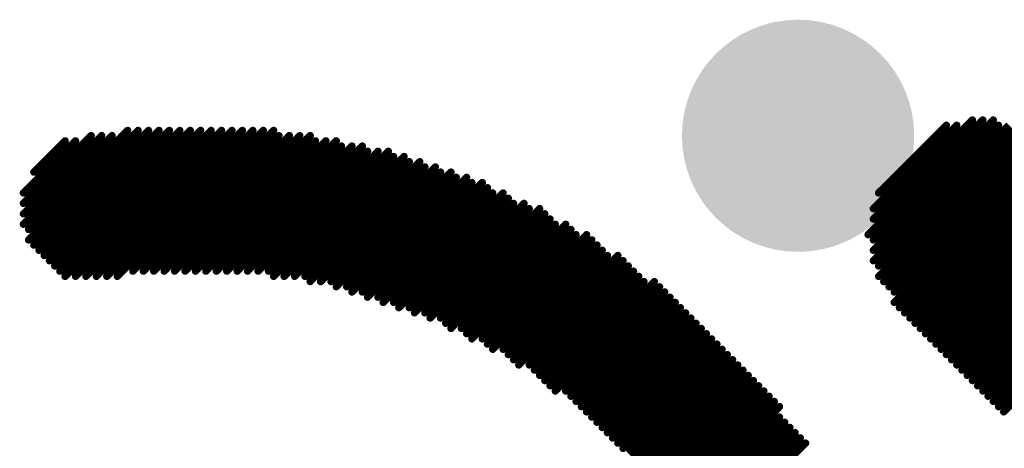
# Model space of a CAD drawing. Header units: inches. Extents: x -60 to 68, y -60 to 60.
# Tile 28 of 78: x -42.08 to -38.69, y 32.49 to 33.96. Entities that reach past the tile are written whole.
import ezdxf

# ---------------------------------------------------------------- set-up
doc = ezdxf.new("R2010")
doc.units = ezdxf.units.IN
for name, color, linetype in [('Bottom Copper', 5, 'Continuous'), ('Bottom Overlay', 54, 'Continuous'), ('Top Copper', 1, 'Continuous'), ('Via Holes', 16, 'Continuous')]:
    doc.layers.add(name, color=color, linetype=linetype)

# ---------------------------------------------------------------- blocks, each defined once
blk = doc.blocks.new('LOGO_MSM_B_74')
at = {"layer": 'Bottom Overlay'}
for points in [[(-5.4483, 3.8354, 0.0254, 0.0254, 0), (-5.2959, 3.8354, 0.0254, 0.0254, 0)], [(-5.5245, 3.81, 0.0254, 0.0254, 0), (-5.2705, 3.81, 0.0254, 0.0254, 0)], [(-5.5753, 3.7592, 0.0254, 0.0254, 0), (-5.1943, 3.7592, 0.0254, 0.0254, 0)], [(-5.5499, 3.7846, 0.0254, 0.0254, 0), (-5.2197, 3.7846, 0.0254, 0.0254, 0)], [(-5.6007, 3.7338, 0.0254, 0.0254, 0), (-5.1689, 3.7338, 0.0254, 0.0254, 0)], [(-5.6007, 3.7084, 0.0254, 0.0254, 0), (-5.1181, 3.7084, 0.0254, 0.0254, 0)], [(-5.6261, 3.683, 0.0254, 0.0254, 0), (-5.0927, 3.683, 0.0254, 0.0254, 0)], [(-5.6261, 3.6576, 0.0254, 0.0254, 0), (-5.0673, 3.6576, 0.0254, 0.0254, 0)], [(-5.6261, 3.6322, 0.0254, 0.0254, 0), (-5.0419, 3.6322, 0.0254, 0.0254, 0)], [(-5.6261, 3.6068, 0.0254, 0.0254, 0), (-5.0165, 3.6068, 0.0254, 0.0254, 0)], [(-5.6261, 3.5814, 0.0254, 0.0254, 0), (-4.9911, 3.5814, 0.0254, 0.0254, 0)], [(-5.6261, 3.556, 0.0254, 0.0254, 0), (-4.9657, 3.556, 0.0254, 0.0254, 0)], [(-5.6261, 3.5306, 0.0254, 0.0254, 0), (-4.9403, 3.5306, 0.0254, 0.0254, 0)], [(-5.6261, 3.5052, 0.0254, 0.0254, 0), (-4.9149, 3.5052, 0.0254, 0.0254, 0)], [(-5.6007, 3.4798, 0.0254, 0.0254, 0), (-4.8895, 3.4798, 0.0254, 0.0254, 0)], [(-5.5753, 3.4544, 0.0254, 0.0254, 0), (-4.8641, 3.4544, 0.0254, 0.0254, 0)], [(-5.5499, 3.429, 0.0254, 0.0254, 0), (-4.8387, 3.429, 0.0254, 0.0254, 0)], [(-5.5245, 3.4036, 0.0254, 0.0254, 0), (-4.8133, 3.4036, 0.0254, 0.0254, 0)], [(-5.4991, 3.3782, 0.0254, 0.0254, 0), (-4.7879, 3.3782, 0.0254, 0.0254, 0)], [(-5.4483, 3.3528, 0.0254, 0.0254, 0), (-4.7625, 3.3528, 0.0254, 0.0254, 0)], [(-5.4229, 3.3274, 0.0254, 0.0254, 0), (-4.7625, 3.3274, 0.0254, 0.0254, 0)], [(-5.3975, 3.302, 0.0254, 0.0254, 0), (-4.7371, 3.302, 0.0254, 0.0254, 0)], [(-5.3721, 3.2766, 0.0254, 0.0254, 0), (-4.7117, 3.2766, 0.0254, 0.0254, 0)], [(-5.3467, 3.2512, 0.0254, 0.0254, 0), (-4.6863, 3.2512, 0.0254, 0.0254, 0)], [(-5.3213, 3.2258, 0.0254, 0.0254, 0), (-4.6863, 3.2258, 0.0254, 0.0254, 0)], [(-5.2959, 3.2004, 0.0254, 0.0254, 0), (-4.6609, 3.2004, 0.0254, 0.0254, 0)], [(-5.2705, 3.175, 0.0254, 0.0254, 0), (-4.6355, 3.175, 0.0254, 0.0254, 0)], [(-5.2451, 3.1496, 0.0254, 0.0254, 0), (-4.6355, 3.1496, 0.0254, 0.0254, 0)], [(-5.2197, 3.1242, 0.0254, 0.0254, 0), (-4.6101, 3.1242, 0.0254, 0.0254, 0)], [(-5.1943, 3.0988, 0.0254, 0.0254, 0), (-4.5847, 3.0988, 0.0254, 0.0254, 0)], [(-5.1689, 3.0734, 0.0254, 0.0254, 0), (-4.5847, 3.0734, 0.0254, 0.0254, 0)], [(-5.1435, 3.048, 0.0254, 0.0254, 0), (-4.5593, 3.048, 0.0254, 0.0254, 0)], [(-5.1181, 3.0226, 0.0254, 0.0254, 0), (-4.5339, 3.0226, 0.0254, 0.0254, 0)], [(-5.1181, 2.9972, 0.0254, 0.0254, 0), (-4.5339, 2.9972, 0.0254, 0.0254, 0)], [(-5.0927, 2.9718, 0.0254, 0.0254, 0), (-4.5085, 2.9718, 0.0254, 0.0254, 0)], [(-5.0673, 2.9464, 0.0254, 0.0254, 0), (-4.5085, 2.9464, 0.0254, 0.0254, 0)], [(-5.0419, 2.921, 0.0254, 0.0254, 0), (-4.4831, 2.921, 0.0254, 0.0254, 0)], [(-5.0419, 2.8956, 0.0254, 0.0254, 0), (-4.4831, 2.8956, 0.0254, 0.0254, 0)], [(-5.0165, 2.8702, 0.0254, 0.0254, 0), (-4.4577, 2.8702, 0.0254, 0.0254, 0)], [(-4.9911, 2.8448, 0.0254, 0.0254, 0), (-4.4577, 2.8448, 0.0254, 0.0254, 0)], [(-4.9911, 2.8194, 0.0254, 0.0254, 0), (-4.4323, 2.8194, 0.0254, 0.0254, 0)], [(-4.9657, 2.794, 0.0254, 0.0254, 0), (-4.4323, 2.794, 0.0254, 0.0254, 0)], [(-4.9657, 2.7686, 0.0254, 0.0254, 0), (-4.4069, 2.7686, 0.0254, 0.0254, 0)], [(-4.9403, 2.7432, 0.0254, 0.0254, 0), (-4.4069, 2.7432, 0.0254, 0.0254, 0)], [(-4.9403, 2.7178, 0.0254, 0.0254, 0), (-4.3815, 2.7178, 0.0254, 0.0254, 0)], [(-4.9149, 2.6924, 0.0254, 0.0254, 0), (-4.3815, 2.6924, 0.0254, 0.0254, 0)], [(-4.9149, 2.667, 0.0254, 0.0254, 0), (-4.3815, 2.667, 0.0254, 0.0254, 0)], [(-4.8895, 2.6416, 0.0254, 0.0254, 0), (-4.3561, 2.6416, 0.0254, 0.0254, 0)], [(-4.8895, 2.6162, 0.0254, 0.0254, 0), (-4.3561, 2.6162, 0.0254, 0.0254, 0)], [(-4.8641, 2.5908, 0.0254, 0.0254, 0), (-4.3561, 2.5908, 0.0254, 0.0254, 0)], [(-4.8641, 2.5654, 0.0254, 0.0254, 0), (-4.3307, 2.5654, 0.0254, 0.0254, 0)], [(-4.8387, 2.54, 0.0254, 0.0254, 0), (-4.3307, 2.54, 0.0254, 0.0254, 0)], [(-4.8387, 2.5146, 0.0254, 0.0254, 0), (-4.3053, 2.5146, 0.0254, 0.0254, 0)], [(-4.8133, 2.4892, 0.0254, 0.0254, 0), (-4.3053, 2.4892, 0.0254, 0.0254, 0)], [(-4.8133, 2.4638, 0.0254, 0.0254, 0), (-4.3053, 2.4638, 0.0254, 0.0254, 0)], [(-4.8133, 2.4384, 0.0254, 0.0254, 0), (-4.3053, 2.4384, 0.0254, 0.0254, 0)], [(-4.7879, 2.413, 0.0254, 0.0254, 0), (-4.2799, 2.413, 0.0254, 0.0254, 0)], [(-4.7879, 2.3876, 0.0254, 0.0254, 0), (-4.2799, 2.3876, 0.0254, 0.0254, 0)], [(-4.7879, 2.3622, 0.0254, 0.0254, 0), (-4.2799, 2.3622, 0.0254, 0.0254, 0)], [(-4.7625, 2.3368, 0.0254, 0.0254, 0), (-4.2545, 2.3368, 0.0254, 0.0254, 0)], [(-4.7625, 2.3114, 0.0254, 0.0254, 0), (-4.2545, 2.3114, 0.0254, 0.0254, 0)], [(-4.7625, 2.286, 0.0254, 0.0254, 0), (-4.2545, 2.286, 0.0254, 0.0254, 0)], [(-4.7371, 2.2606, 0.0254, 0.0254, 0), (-4.2545, 2.2606, 0.0254, 0.0254, 0)], [(-4.7371, 2.2352, 0.0254, 0.0254, 0), (-4.2545, 2.2352, 0.0254, 0.0254, 0)], [(-4.7371, 2.2098, 0.0254, 0.0254, 0), (-4.2291, 2.2098, 0.0254, 0.0254, 0)], [(-4.7371, 2.1844, 0.0254, 0.0254, 0), (-4.2291, 2.1844, 0.0254, 0.0254, 0)], [(-4.7117, 2.159, 0.0254, 0.0254, 0), (-4.2291, 2.159, 0.0254, 0.0254, 0)], [(-4.7117, 2.1336, 0.0254, 0.0254, 0), (-4.2291, 2.1336, 0.0254, 0.0254, 0)], [(-4.7117, 2.1082, 0.0254, 0.0254, 0), (-4.2291, 2.1082, 0.0254, 0.0254, 0)], [(-4.7117, 2.0828, 0.0254, 0.0254, 0), (-4.2291, 2.0828, 0.0254, 0.0254, 0)], [(-4.7117, 2.0574, 0.0254, 0.0254, 0), (-4.2037, 2.0574, 0.0254, 0.0254, 0)], [(-4.7117, 2.032, 0.0254, 0.0254, 0), (-4.2037, 2.032, 0.0254, 0.0254, 0)], [(-4.6863, 2.0066, 0.0254, 0.0254, 0), (-4.2037, 2.0066, 0.0254, 0.0254, 0)], [(-4.6863, 1.9812, 0.0254, 0.0254, 0), (-4.2037, 1.9812, 0.0254, 0.0254, 0)], [(-4.6863, 1.9558, 0.0254, 0.0254, 0), (-4.2037, 1.9558, 0.0254, 0.0254, 0)], [(-4.6863, 1.9304, 0.0254, 0.0254, 0), (-4.2037, 1.9304, 0.0254, 0.0254, 0)], [(-4.6863, 1.905, 0.0254, 0.0254, 0), (-4.2037, 1.905, 0.0254, 0.0254, 0)], [(-4.6863, 1.8796, 0.0254, 0.0254, 0), (-4.2037, 1.8796, 0.0254, 0.0254, 0)], [(-4.6863, 1.8542, 0.0254, 0.0254, 0), (-4.2037, 1.8542, 0.0254, 0.0254, 0)], [(-4.6863, 1.8288, 0.0254, 0.0254, 0), (-4.2037, 1.8288, 0.0254, 0.0254, 0)], [(-4.6863, 1.8034, 0.0254, 0.0254, 0), (-4.2037, 1.8034, 0.0254, 0.0254, 0)], [(-4.6863, 1.778, 0.0254, 0.0254, 0), (-4.2037, 1.778, 0.0254, 0.0254, 0)], [(-4.6863, 1.7526, 0.0254, 0.0254, 0), (-4.2037, 1.7526, 0.0254, 0.0254, 0)], [(-4.6863, 1.7272, 0.0254, 0.0254, 0), (-4.2037, 1.7272, 0.0254, 0.0254, 0)], [(-3.4417, 1.7272, 0.0254, 0.0254, 0), (-3.1115, 1.7272, 0.0254, 0.0254, 0)], [(-4.6863, 1.7018, 0.0254, 0.0254, 0), (-4.2037, 1.7018, 0.0254, 0.0254, 0)], [(-3.4925, 1.7018, 0.0254, 0.0254, 0), (-3.0861, 1.7018, 0.0254, 0.0254, 0)], [(-4.6863, 1.6764, 0.0254, 0.0254, 0), (-4.2037, 1.6764, 0.0254, 0.0254, 0)], [(-4.6863, 1.651, 0.0254, 0.0254, 0), (-4.2037, 1.651, 0.0254, 0.0254, 0)], [(-3.5687, 1.651, 0.0254, 0.0254, 0), (-3.0099, 1.651, 0.0254, 0.0254, 0)], [(-3.5179, 1.6764, 0.0254, 0.0254, 0), (-3.0353, 1.6764, 0.0254, 0.0254, 0)], [(-4.6863, 1.6256, 0.0254, 0.0254, 0), (-4.2037, 1.6256, 0.0254, 0.0254, 0)], [(-3.5687, 1.6256, 0.0254, 0.0254, 0), (-2.9845, 1.6256, 0.0254, 0.0254, 0)], [(-4.6863, 1.6002, 0.0254, 0.0254, 0), (-4.2037, 1.6002, 0.0254, 0.0254, 0)], [(-3.5941, 1.6002, 0.0254, 0.0254, 0), (-2.9845, 1.6002, 0.0254, 0.0254, 0)], [(-4.6863, 1.5748, 0.0254, 0.0254, 0), (-4.2037, 1.5748, 0.0254, 0.0254, 0)], [(-4.6863, 1.5494, 0.0254, 0.0254, 0), (-4.2037, 1.5494, 0.0254, 0.0254, 0)], [(-3.6195, 1.5748, 0.0254, 0.0254, 0), (-2.9591, 1.5748, 0.0254, 0.0254, 0)], [(-3.6195, 1.5494, 0.0254, 0.0254, 0), (-2.9337, 1.5494, 0.0254, 0.0254, 0)], [(-4.6863, 1.524, 0.0254, 0.0254, 0), (-4.2037, 1.524, 0.0254, 0.0254, 0)], [(-3.6449, 1.524, 0.0254, 0.0254, 0), (-2.9337, 1.524, 0.0254, 0.0254, 0)], [(-4.6863, 1.4986, 0.0254, 0.0254, 0), (-4.2037, 1.4986, 0.0254, 0.0254, 0)], [(-3.6449, 1.4986, 0.0254, 0.0254, 0), (-2.9337, 1.4986, 0.0254, 0.0254, 0)], [(-4.7117, 1.4732, 0.0254, 0.0254, 0), (-4.2037, 1.4732, 0.0254, 0.0254, 0)], [(-4.7117, 1.4478, 0.0254, 0.0254, 0), (-4.2037, 1.4478, 0.0254, 0.0254, 0)], [(-3.6449, 1.4732, 0.0254, 0.0254, 0), (-2.9083, 1.4732, 0.0254, 0.0254, 0)], [(-3.6449, 1.4478, 0.0254, 0.0254, 0), (-2.9083, 1.4478, 0.0254, 0.0254, 0)], [(-4.7117, 1.4224, 0.0254, 0.0254, 0), (-4.2291, 1.4224, 0.0254, 0.0254, 0)], [(-3.6703, 1.4224, 0.0254, 0.0254, 0), (-2.9083, 1.4224, 0.0254, 0.0254, 0)], [(-4.7117, 1.397, 0.0254, 0.0254, 0), (-4.2291, 1.397, 0.0254, 0.0254, 0)], [(-3.6703, 1.397, 0.0254, 0.0254, 0), (-2.9083, 1.397, 0.0254, 0.0254, 0)], [(-4.7117, 1.3716, 0.0254, 0.0254, 0), (-4.2291, 1.3716, 0.0254, 0.0254, 0)], [(-4.7117, 1.3462, 0.0254, 0.0254, 0), (-4.2291, 1.3462, 0.0254, 0.0254, 0)], [(-3.6703, 1.3716, 0.0254, 0.0254, 0), (-2.9083, 1.3716, 0.0254, 0.0254, 0)], [(-3.6703, 1.3462, 0.0254, 0.0254, 0), (-2.9083, 1.3462, 0.0254, 0.0254, 0)], [(-4.7371, 1.3208, 0.0254, 0.0254, 0), (-4.2291, 1.3208, 0.0254, 0.0254, 0)], [(-3.6703, 1.3208, 0.0254, 0.0254, 0), (-2.9083, 1.3208, 0.0254, 0.0254, 0)], [(-4.7371, 1.2954, 0.0254, 0.0254, 0), (-4.2291, 1.2954, 0.0254, 0.0254, 0)], [(-3.6703, 1.2954, 0.0254, 0.0254, 0), (-2.9083, 1.2954, 0.0254, 0.0254, 0)], [(-3.6703, 1.27, 0.0254, 0.0254, 0), (-2.9083, 1.27, 0.0254, 0.0254, 0)], [(-3.6703, 1.2446, 0.0254, 0.0254, 0), (-2.9083, 1.2446, 0.0254, 0.0254, 0)], [(-3.6703, 1.2192, 0.0254, 0.0254, 0), (-2.9083, 1.2192, 0.0254, 0.0254, 0)], [(-3.6703, 1.1938, 0.0254, 0.0254, 0), (-2.9083, 1.1938, 0.0254, 0.0254, 0)], [(-3.6703, 1.1684, 0.0254, 0.0254, 0), (-2.9083, 1.1684, 0.0254, 0.0254, 0)], [(-3.6703, 1.143, 0.0254, 0.0254, 0), (-2.9083, 1.143, 0.0254, 0.0254, 0)], [(-3.6703, 1.1176, 0.0254, 0.0254, 0), (-2.9083, 1.1176, 0.0254, 0.0254, 0)], [(-3.6703, 1.0922, 0.0254, 0.0254, 0), (-2.9083, 1.0922, 0.0254, 0.0254, 0)], [(-3.6703, 1.0668, 0.0254, 0.0254, 0), (-2.9083, 1.0668, 0.0254, 0.0254, 0)], [(-3.6703, 1.0414, 0.0254, 0.0254, 0), (-2.9083, 1.0414, 0.0254, 0.0254, 0)], [(-3.6703, 1.016, 0.0254, 0.0254, 0), (-2.9083, 1.016, 0.0254, 0.0254, 0)], [(-3.6703, 0.9906, 0.0254, 0.0254, 0), (-2.9083, 0.9906, 0.0254, 0.0254, 0)], [(-3.6703, 0.9652, 0.0254, 0.0254, 0), (-2.9083, 0.9652, 0.0254, 0.0254, 0)], [(-3.6703, 0.9398, 0.0254, 0.0254, 0), (-2.9083, 0.9398, 0.0254, 0.0254, 0)], [(-3.6703, 0.9144, 0.0254, 0.0254, 0), (-2.9083, 0.9144, 0.0254, 0.0254, 0)], [(-3.6703, 0.889, 0.0254, 0.0254, 0), (-2.9083, 0.889, 0.0254, 0.0254, 0)]]:
    blk.add_lwpolyline(points, format="xyseb", dxfattribs=at)
for points in [[(-5.4546, 3.8354, 0.0127, 0.0127, 1), (-5.4419, 3.8354, 0.0127, 0.0127, 1)], [(-5.3022, 3.8354, 0.0127, 0.0127, 1), (-5.2895, 3.8354, 0.0127, 0.0127, 1)], [(-5.5309, 3.81, 0.0127, 0.0127, 1), (-5.5181, 3.81, 0.0127, 0.0127, 1)], [(-5.2768, 3.81, 0.0127, 0.0127, 1), (-5.2641, 3.81, 0.0127, 0.0127, 1)], [(-5.5816, 3.7592, 0.0127, 0.0127, 1), (-5.5689, 3.7592, 0.0127, 0.0127, 1)], [(-5.5562, 3.7846, 0.0127, 0.0127, 1), (-5.5435, 3.7846, 0.0127, 0.0127, 1)], [(-5.226, 3.7846, 0.0127, 0.0127, 1), (-5.2133, 3.7846, 0.0127, 0.0127, 1)], [(-5.2006, 3.7592, 0.0127, 0.0127, 1), (-5.1879, 3.7592, 0.0127, 0.0127, 1)], [(-5.607, 3.7338, 0.0127, 0.0127, 1), (-5.5943, 3.7338, 0.0127, 0.0127, 1)], [(-5.1752, 3.7338, 0.0127, 0.0127, 1), (-5.1626, 3.7338, 0.0127, 0.0127, 1)], [(-5.6071, 3.7084, 0.0127, 0.0127, 1), (-5.5943, 3.7084, 0.0127, 0.0127, 1)], [(-5.1245, 3.7084, 0.0127, 0.0127, 1), (-5.1117, 3.7084, 0.0127, 0.0127, 1)], [(-5.6325, 3.683, 0.0127, 0.0127, 1), (-5.6197, 3.683, 0.0127, 0.0127, 1)], [(-5.6325, 3.6576, 0.0127, 0.0127, 1), (-5.6197, 3.6576, 0.0127, 0.0127, 1)], [(-5.0991, 3.683, 0.0127, 0.0127, 1), (-5.0864, 3.683, 0.0127, 0.0127, 1)], [(-5.0736, 3.6576, 0.0127, 0.0127, 1), (-5.061, 3.6576, 0.0127, 0.0127, 1)], [(-5.6325, 3.6322, 0.0127, 0.0127, 1), (-5.6197, 3.6322, 0.0127, 0.0127, 1)], [(-5.0483, 3.6322, 0.0127, 0.0127, 1), (-5.0355, 3.6322, 0.0127, 0.0127, 1)], [(-5.6325, 3.6068, 0.0127, 0.0127, 1), (-5.6197, 3.6068, 0.0127, 0.0127, 1)], [(-5.0229, 3.6068, 0.0127, 0.0127, 1), (-5.0102, 3.6068, 0.0127, 0.0127, 1)], [(-5.6325, 3.5814, 0.0127, 0.0127, 1), (-5.6197, 3.5814, 0.0127, 0.0127, 1)], [(-5.6325, 3.556, 0.0127, 0.0127, 1), (-5.6197, 3.556, 0.0127, 0.0127, 1)], [(-4.9974, 3.5814, 0.0127, 0.0127, 1), (-4.9848, 3.5814, 0.0127, 0.0127, 1)], [(-4.9721, 3.556, 0.0127, 0.0127, 1), (-4.9593, 3.556, 0.0127, 0.0127, 1)], [(-5.6325, 3.5306, 0.0127, 0.0127, 1), (-5.6197, 3.5306, 0.0127, 0.0127, 1)], [(-4.9466, 3.5306, 0.0127, 0.0127, 1), (-4.934, 3.5306, 0.0127, 0.0127, 1)], [(-5.6325, 3.5052, 0.0127, 0.0127, 1), (-5.6197, 3.5052, 0.0127, 0.0127, 1)], [(-4.9212, 3.5052, 0.0127, 0.0127, 1), (-4.9085, 3.5052, 0.0127, 0.0127, 1)], [(-5.6071, 3.4798, 0.0127, 0.0127, 1), (-5.5943, 3.4798, 0.0127, 0.0127, 1)], [(-5.5816, 3.4544, 0.0127, 0.0127, 1), (-5.569, 3.4544, 0.0127, 0.0127, 1)], [(-4.8959, 3.4798, 0.0127, 0.0127, 1), (-4.8831, 3.4798, 0.0127, 0.0127, 1)], [(-4.8704, 3.4544, 0.0127, 0.0127, 1), (-4.8578, 3.4544, 0.0127, 0.0127, 1)], [(-5.5562, 3.429, 0.0127, 0.0127, 1), (-5.5435, 3.429, 0.0127, 0.0127, 1)], [(-4.845, 3.429, 0.0127, 0.0127, 1), (-4.8323, 3.429, 0.0127, 0.0127, 1)], [(-5.5309, 3.4036, 0.0127, 0.0127, 1), (-5.5181, 3.4036, 0.0127, 0.0127, 1)], [(-4.8197, 3.4036, 0.0127, 0.0127, 1), (-4.8069, 3.4036, 0.0127, 0.0127, 1)], [(-5.5054, 3.3782, 0.0127, 0.0127, 1), (-5.4928, 3.3782, 0.0127, 0.0127, 1)], [(-5.4546, 3.3528, 0.0127, 0.0127, 1), (-5.4419, 3.3528, 0.0127, 0.0127, 1)], [(-4.7942, 3.3782, 0.0127, 0.0127, 1), (-4.7816, 3.3782, 0.0127, 0.0127, 1)], [(-4.7688, 3.3528, 0.0127, 0.0127, 1), (-4.7561, 3.3528, 0.0127, 0.0127, 1)], [(-5.4292, 3.3274, 0.0127, 0.0127, 1), (-5.4165, 3.3274, 0.0127, 0.0127, 1)], [(-4.7688, 3.3274, 0.0127, 0.0127, 1), (-4.7561, 3.3274, 0.0127, 0.0127, 1)], [(-5.4038, 3.302, 0.0127, 0.0127, 1), (-5.3911, 3.302, 0.0127, 0.0127, 1)], [(-4.7434, 3.302, 0.0127, 0.0127, 1), (-4.7307, 3.302, 0.0127, 0.0127, 1)], [(-5.3784, 3.2766, 0.0127, 0.0127, 1), (-5.3657, 3.2766, 0.0127, 0.0127, 1)], [(-5.353, 3.2512, 0.0127, 0.0127, 1), (-5.3403, 3.2512, 0.0127, 0.0127, 1)], [(-4.718, 3.2766, 0.0127, 0.0127, 1), (-4.7053, 3.2766, 0.0127, 0.0127, 1)], [(-4.6927, 3.2512, 0.0127, 0.0127, 1), (-4.6799, 3.2512, 0.0127, 0.0127, 1)], [(-5.3276, 3.2258, 0.0127, 0.0127, 1), (-5.3149, 3.2258, 0.0127, 0.0127, 1)], [(-4.6927, 3.2258, 0.0127, 0.0127, 1), (-4.6799, 3.2258, 0.0127, 0.0127, 1)], [(-5.3022, 3.2004, 0.0127, 0.0127, 1), (-5.2895, 3.2004, 0.0127, 0.0127, 1)], [(-4.6672, 3.2004, 0.0127, 0.0127, 1), (-4.6545, 3.2004, 0.0127, 0.0127, 1)], [(-5.2768, 3.175, 0.0127, 0.0127, 1), (-5.2641, 3.175, 0.0127, 0.0127, 1)], [(-5.2514, 3.1496, 0.0127, 0.0127, 1), (-5.2387, 3.1496, 0.0127, 0.0127, 1)], [(-4.6418, 3.175, 0.0127, 0.0127, 1), (-4.6291, 3.175, 0.0127, 0.0127, 1)], [(-4.6418, 3.1496, 0.0127, 0.0127, 1), (-4.6291, 3.1496, 0.0127, 0.0127, 1)], [(-5.226, 3.1242, 0.0127, 0.0127, 1), (-5.2133, 3.1242, 0.0127, 0.0127, 1)], [(-4.6164, 3.1242, 0.0127, 0.0127, 1), (-4.6037, 3.1242, 0.0127, 0.0127, 1)], [(-5.2007, 3.0988, 0.0127, 0.0127, 1), (-5.1879, 3.0988, 0.0127, 0.0127, 1)], [(-4.591, 3.0988, 0.0127, 0.0127, 1), (-4.5783, 3.0988, 0.0127, 0.0127, 1)], [(-5.1752, 3.0734, 0.0127, 0.0127, 1), (-5.1626, 3.0734, 0.0127, 0.0127, 1)], [(-5.1498, 3.048, 0.0127, 0.0127, 1), (-5.1372, 3.048, 0.0127, 0.0127, 1)], [(-4.591, 3.0734, 0.0127, 0.0127, 1), (-4.5783, 3.0734, 0.0127, 0.0127, 1)], [(-4.5656, 3.048, 0.0127, 0.0127, 1), (-4.5529, 3.048, 0.0127, 0.0127, 1)], [(-5.1245, 3.0226, 0.0127, 0.0127, 1), (-5.1117, 3.0226, 0.0127, 0.0127, 1)], [(-4.5403, 3.0226, 0.0127, 0.0127, 1), (-4.5276, 3.0226, 0.0127, 0.0127, 1)], [(-5.1245, 2.9972, 0.0127, 0.0127, 1), (-5.1117, 2.9972, 0.0127, 0.0127, 1)], [(-5.0991, 2.9718, 0.0127, 0.0127, 1), (-5.0864, 2.9718, 0.0127, 0.0127, 1)], [(-4.5403, 2.9972, 0.0127, 0.0127, 1), (-4.5276, 2.9972, 0.0127, 0.0127, 1)], [(-4.5148, 2.9718, 0.0127, 0.0127, 1), (-4.5021, 2.9718, 0.0127, 0.0127, 1)], [(-5.0736, 2.9464, 0.0127, 0.0127, 1), (-5.061, 2.9464, 0.0127, 0.0127, 1)], [(-4.5148, 2.9464, 0.0127, 0.0127, 1), (-4.5021, 2.9464, 0.0127, 0.0127, 1)], [(-5.0483, 2.921, 0.0127, 0.0127, 1), (-5.0355, 2.921, 0.0127, 0.0127, 1)], [(-4.4894, 2.921, 0.0127, 0.0127, 1), (-4.4767, 2.921, 0.0127, 0.0127, 1)], [(-5.0483, 2.8956, 0.0127, 0.0127, 1), (-5.0355, 2.8956, 0.0127, 0.0127, 1)], [(-5.0229, 2.8702, 0.0127, 0.0127, 1), (-5.0102, 2.8702, 0.0127, 0.0127, 1)], [(-4.4894, 2.8956, 0.0127, 0.0127, 1), (-4.4767, 2.8956, 0.0127, 0.0127, 1)], [(-4.464, 2.8702, 0.0127, 0.0127, 1), (-4.4513, 2.8702, 0.0127, 0.0127, 1)], [(-4.9974, 2.8448, 0.0127, 0.0127, 1), (-4.9848, 2.8448, 0.0127, 0.0127, 1)], [(-4.464, 2.8448, 0.0127, 0.0127, 1), (-4.4513, 2.8448, 0.0127, 0.0127, 1)], [(-4.9974, 2.8194, 0.0127, 0.0127, 1), (-4.9848, 2.8194, 0.0127, 0.0127, 1)], [(-4.4386, 2.8194, 0.0127, 0.0127, 1), (-4.4259, 2.8194, 0.0127, 0.0127, 1)], [(-4.9721, 2.794, 0.0127, 0.0127, 1), (-4.9593, 2.794, 0.0127, 0.0127, 1)], [(-4.9721, 2.7686, 0.0127, 0.0127, 1), (-4.9593, 2.7686, 0.0127, 0.0127, 1)], [(-4.4386, 2.794, 0.0127, 0.0127, 1), (-4.4259, 2.794, 0.0127, 0.0127, 1)], [(-4.4132, 2.7686, 0.0127, 0.0127, 1), (-4.4005, 2.7686, 0.0127, 0.0127, 1)], [(-4.9466, 2.7432, 0.0127, 0.0127, 1), (-4.934, 2.7432, 0.0127, 0.0127, 1)], [(-4.4132, 2.7432, 0.0127, 0.0127, 1), (-4.4005, 2.7432, 0.0127, 0.0127, 1)], [(-4.9466, 2.7178, 0.0127, 0.0127, 1), (-4.934, 2.7178, 0.0127, 0.0127, 1)], [(-4.3878, 2.7178, 0.0127, 0.0127, 1), (-4.3751, 2.7178, 0.0127, 0.0127, 1)], [(-4.9212, 2.6924, 0.0127, 0.0127, 1), (-4.9085, 2.6924, 0.0127, 0.0127, 1)], [(-4.9213, 2.667, 0.0127, 0.0127, 1), (-4.9086, 2.667, 0.0127, 0.0127, 1)], [(-4.3878, 2.6924, 0.0127, 0.0127, 1), (-4.3751, 2.6924, 0.0127, 0.0127, 1)], [(-4.3878, 2.667, 0.0127, 0.0127, 1), (-4.3751, 2.667, 0.0127, 0.0127, 1)], [(-4.8959, 2.6416, 0.0127, 0.0127, 1), (-4.8832, 2.6416, 0.0127, 0.0127, 1)], [(-4.3624, 2.6416, 0.0127, 0.0127, 1), (-4.3498, 2.6416, 0.0127, 0.0127, 1)], [(-4.8959, 2.6162, 0.0127, 0.0127, 1), (-4.8832, 2.6162, 0.0127, 0.0127, 1)], [(-4.3624, 2.6162, 0.0127, 0.0127, 1), (-4.3498, 2.6162, 0.0127, 0.0127, 1)], [(-4.8704, 2.5908, 0.0127, 0.0127, 1), (-4.8578, 2.5908, 0.0127, 0.0127, 1)], [(-4.8704, 2.5654, 0.0127, 0.0127, 1), (-4.8578, 2.5654, 0.0127, 0.0127, 1)], [(-4.3624, 2.5908, 0.0127, 0.0127, 1), (-4.3498, 2.5908, 0.0127, 0.0127, 1)], [(-4.3371, 2.5654, 0.0127, 0.0127, 1), (-4.3243, 2.5654, 0.0127, 0.0127, 1)], [(-4.845, 2.54, 0.0127, 0.0127, 1), (-4.8323, 2.54, 0.0127, 0.0127, 1)], [(-4.3371, 2.54, 0.0127, 0.0127, 1), (-4.3243, 2.54, 0.0127, 0.0127, 1)], [(-4.845, 2.5146, 0.0127, 0.0127, 1), (-4.8323, 2.5146, 0.0127, 0.0127, 1)], [(-4.3117, 2.5146, 0.0127, 0.0127, 1), (-4.2989, 2.5146, 0.0127, 0.0127, 1)], [(-4.8197, 2.4892, 0.0127, 0.0127, 1), (-4.8069, 2.4892, 0.0127, 0.0127, 1)], [(-4.8197, 2.4638, 0.0127, 0.0127, 1), (-4.8069, 2.4638, 0.0127, 0.0127, 1)], [(-4.3117, 2.4892, 0.0127, 0.0127, 1), (-4.2989, 2.4892, 0.0127, 0.0127, 1)], [(-4.3117, 2.4638, 0.0127, 0.0127, 1), (-4.2989, 2.4638, 0.0127, 0.0127, 1)], [(-4.8197, 2.4384, 0.0127, 0.0127, 1), (-4.8069, 2.4384, 0.0127, 0.0127, 1)], [(-4.3117, 2.4384, 0.0127, 0.0127, 1), (-4.2989, 2.4384, 0.0127, 0.0127, 1)], [(-4.7942, 2.413, 0.0127, 0.0127, 1), (-4.7816, 2.413, 0.0127, 0.0127, 1)], [(-4.2862, 2.413, 0.0127, 0.0127, 1), (-4.2735, 2.413, 0.0127, 0.0127, 1)], [(-4.7942, 2.3876, 0.0127, 0.0127, 1), (-4.7816, 2.3876, 0.0127, 0.0127, 1)], [(-4.7942, 2.3622, 0.0127, 0.0127, 1), (-4.7816, 2.3622, 0.0127, 0.0127, 1)], [(-4.2862, 2.3876, 0.0127, 0.0127, 1), (-4.2736, 2.3876, 0.0127, 0.0127, 1)], [(-4.2862, 2.3622, 0.0127, 0.0127, 1), (-4.2736, 2.3622, 0.0127, 0.0127, 1)], [(-4.7688, 2.3368, 0.0127, 0.0127, 1), (-4.7561, 2.3368, 0.0127, 0.0127, 1)], [(-4.2608, 2.3368, 0.0127, 0.0127, 1), (-4.2481, 2.3368, 0.0127, 0.0127, 1)], [(-4.7688, 2.3114, 0.0127, 0.0127, 1), (-4.7561, 2.3114, 0.0127, 0.0127, 1)], [(-4.2608, 2.3114, 0.0127, 0.0127, 1), (-4.2481, 2.3114, 0.0127, 0.0127, 1)], [(-4.7688, 2.286, 0.0127, 0.0127, 1), (-4.7561, 2.286, 0.0127, 0.0127, 1)], [(-4.7434, 2.2606, 0.0127, 0.0127, 1), (-4.7307, 2.2606, 0.0127, 0.0127, 1)], [(-4.2608, 2.286, 0.0127, 0.0127, 1), (-4.2481, 2.286, 0.0127, 0.0127, 1)], [(-4.2608, 2.2606, 0.0127, 0.0127, 1), (-4.2481, 2.2606, 0.0127, 0.0127, 1)], [(-4.7434, 2.2352, 0.0127, 0.0127, 1), (-4.7307, 2.2352, 0.0127, 0.0127, 1)], [(-4.2608, 2.2352, 0.0127, 0.0127, 1), (-4.2481, 2.2352, 0.0127, 0.0127, 1)], [(-4.7434, 2.2098, 0.0127, 0.0127, 1), (-4.7307, 2.2098, 0.0127, 0.0127, 1)], [(-4.2355, 2.2098, 0.0127, 0.0127, 1), (-4.2227, 2.2098, 0.0127, 0.0127, 1)], [(-4.7434, 2.1844, 0.0127, 0.0127, 1), (-4.7307, 2.1844, 0.0127, 0.0127, 1)], [(-4.718, 2.159, 0.0127, 0.0127, 1), (-4.7053, 2.159, 0.0127, 0.0127, 1)], [(-4.2355, 2.1844, 0.0127, 0.0127, 1), (-4.2227, 2.1844, 0.0127, 0.0127, 1)], [(-4.2355, 2.159, 0.0127, 0.0127, 1), (-4.2227, 2.159, 0.0127, 0.0127, 1)], [(-4.718, 2.1336, 0.0127, 0.0127, 1), (-4.7053, 2.1336, 0.0127, 0.0127, 1)], [(-4.2355, 2.1336, 0.0127, 0.0127, 1), (-4.2227, 2.1336, 0.0127, 0.0127, 1)], [(-4.718, 2.1082, 0.0127, 0.0127, 1), (-4.7053, 2.1082, 0.0127, 0.0127, 1)], [(-4.2355, 2.1082, 0.0127, 0.0127, 1), (-4.2227, 2.1082, 0.0127, 0.0127, 1)], [(-4.7181, 2.0828, 0.0127, 0.0127, 1), (-4.7054, 2.0828, 0.0127, 0.0127, 1)], [(-4.7181, 2.0574, 0.0127, 0.0127, 1), (-4.7054, 2.0574, 0.0127, 0.0127, 1)], [(-4.2355, 2.0828, 0.0127, 0.0127, 1), (-4.2227, 2.0828, 0.0127, 0.0127, 1)], [(-4.21, 2.0574, 0.0127, 0.0127, 1), (-4.1974, 2.0574, 0.0127, 0.0127, 1)], [(-4.7181, 2.032, 0.0127, 0.0127, 1), (-4.7054, 2.032, 0.0127, 0.0127, 1)], [(-4.21, 2.032, 0.0127, 0.0127, 1), (-4.1974, 2.032, 0.0127, 0.0127, 1)], [(-4.6927, 2.0066, 0.0127, 0.0127, 1), (-4.6799, 2.0066, 0.0127, 0.0127, 1)], [(-4.21, 2.0066, 0.0127, 0.0127, 1), (-4.1974, 2.0066, 0.0127, 0.0127, 1)], [(-4.6927, 1.9812, 0.0127, 0.0127, 1), (-4.6799, 1.9812, 0.0127, 0.0127, 1)], [(-4.6927, 1.9558, 0.0127, 0.0127, 1), (-4.6799, 1.9558, 0.0127, 0.0127, 1)], [(-4.21, 1.9812, 0.0127, 0.0127, 1), (-4.1974, 1.9812, 0.0127, 0.0127, 1)], [(-4.21, 1.9558, 0.0127, 0.0127, 1), (-4.1974, 1.9558, 0.0127, 0.0127, 1)], [(-4.6927, 1.9304, 0.0127, 0.0127, 1), (-4.6799, 1.9304, 0.0127, 0.0127, 1)], [(-4.21, 1.9304, 0.0127, 0.0127, 1), (-4.1974, 1.9304, 0.0127, 0.0127, 1)], [(-4.6927, 1.905, 0.0127, 0.0127, 1), (-4.6799, 1.905, 0.0127, 0.0127, 1)], [(-4.21, 1.905, 0.0127, 0.0127, 1), (-4.1974, 1.905, 0.0127, 0.0127, 1)], [(-4.6927, 1.8796, 0.0127, 0.0127, 1), (-4.6799, 1.8796, 0.0127, 0.0127, 1)], [(-4.6927, 1.8542, 0.0127, 0.0127, 1), (-4.6799, 1.8542, 0.0127, 0.0127, 1)], [(-4.21, 1.8796, 0.0127, 0.0127, 1), (-4.1974, 1.8796, 0.0127, 0.0127, 1)], [(-4.21, 1.8542, 0.0127, 0.0127, 1), (-4.1974, 1.8542, 0.0127, 0.0127, 1)], [(-4.6927, 1.8288, 0.0127, 0.0127, 1), (-4.6799, 1.8288, 0.0127, 0.0127, 1)], [(-4.21, 1.8288, 0.0127, 0.0127, 1), (-4.1974, 1.8288, 0.0127, 0.0127, 1)], [(-4.6927, 1.8034, 0.0127, 0.0127, 1), (-4.6799, 1.8034, 0.0127, 0.0127, 1)], [(-4.21, 1.8034, 0.0127, 0.0127, 1), (-4.1974, 1.8034, 0.0127, 0.0127, 1)], [(-4.6927, 1.778, 0.0127, 0.0127, 1), (-4.6799, 1.778, 0.0127, 0.0127, 1)], [(-4.6927, 1.7526, 0.0127, 0.0127, 1), (-4.6799, 1.7526, 0.0127, 0.0127, 1)], [(-4.21, 1.778, 0.0127, 0.0127, 1), (-4.1974, 1.778, 0.0127, 0.0127, 1)], [(-4.21, 1.7526, 0.0127, 0.0127, 1), (-4.1974, 1.7526, 0.0127, 0.0127, 1)], [(-4.6927, 1.7272, 0.0127, 0.0127, 1), (-4.6799, 1.7272, 0.0127, 0.0127, 1)], [(-4.21, 1.7272, 0.0127, 0.0127, 1), (-4.1974, 1.7272, 0.0127, 0.0127, 1)], [(-3.448, 1.7272, 0.0127, 0.0127, 1), (-3.4354, 1.7272, 0.0127, 0.0127, 1)], [(-3.1178, 1.7272, 0.0127, 0.0127, 1), (-3.1052, 1.7272, 0.0127, 0.0127, 1)], [(-4.21, 1.7018, 0.0127, 0.0127, 1), (-4.1974, 1.7018, 0.0127, 0.0127, 1)], [(-3.4989, 1.7018, 0.0127, 0.0127, 1), (-3.4861, 1.7018, 0.0127, 0.0127, 1)], [(-3.0924, 1.7018, 0.0127, 0.0127, 1), (-3.0798, 1.7018, 0.0127, 0.0127, 1)], [(-4.21, 1.6764, 0.0127, 0.0127, 1), (-4.1974, 1.6764, 0.0127, 0.0127, 1)], [(-4.21, 1.651, 0.0127, 0.0127, 1), (-4.1974, 1.651, 0.0127, 0.0127, 1)], [(-3.5751, 1.651, 0.0127, 0.0127, 1), (-3.5623, 1.651, 0.0127, 0.0127, 1)], [(-3.5242, 1.6764, 0.0127, 0.0127, 1), (-3.5115, 1.6764, 0.0127, 0.0127, 1)], [(-3.0417, 1.6764, 0.0127, 0.0127, 1), (-3.029, 1.6764, 0.0127, 0.0127, 1)], [(-3.0162, 1.651, 0.0127, 0.0127, 1), (-3.0036, 1.651, 0.0127, 0.0127, 1)], [(-4.21, 1.6256, 0.0127, 0.0127, 1), (-4.1974, 1.6256, 0.0127, 0.0127, 1)], [(-3.5751, 1.6256, 0.0127, 0.0127, 1), (-3.5623, 1.6256, 0.0127, 0.0127, 1)], [(-2.9909, 1.6256, 0.0127, 0.0127, 1), (-2.9781, 1.6256, 0.0127, 0.0127, 1)], [(-4.21, 1.6002, 0.0127, 0.0127, 1), (-4.1974, 1.6002, 0.0127, 0.0127, 1)], [(-3.6004, 1.6002, 0.0127, 0.0127, 1), (-3.5877, 1.6002, 0.0127, 0.0127, 1)], [(-2.9909, 1.6002, 0.0127, 0.0127, 1), (-2.9781, 1.6002, 0.0127, 0.0127, 1)], [(-4.21, 1.5748, 0.0127, 0.0127, 1), (-4.1974, 1.5748, 0.0127, 0.0127, 1)], [(-4.21, 1.5494, 0.0127, 0.0127, 1), (-4.1974, 1.5494, 0.0127, 0.0127, 1)], [(-3.6258, 1.5748, 0.0127, 0.0127, 1), (-3.6132, 1.5748, 0.0127, 0.0127, 1)], [(-3.6258, 1.5494, 0.0127, 0.0127, 1), (-3.6132, 1.5494, 0.0127, 0.0127, 1)], [(-4.21, 1.524, 0.0127, 0.0127, 1), (-4.1974, 1.524, 0.0127, 0.0127, 1)], [(-3.6513, 1.524, 0.0127, 0.0127, 1), (-3.6385, 1.524, 0.0127, 0.0127, 1)], [(-4.21, 1.4986, 0.0127, 0.0127, 1), (-4.1974, 1.4986, 0.0127, 0.0127, 1)], [(-3.6513, 1.4986, 0.0127, 0.0127, 1), (-3.6385, 1.4986, 0.0127, 0.0127, 1)], [(-4.21, 1.4732, 0.0127, 0.0127, 1), (-4.1974, 1.4732, 0.0127, 0.0127, 1)], [(-4.21, 1.4478, 0.0127, 0.0127, 1), (-4.1974, 1.4478, 0.0127, 0.0127, 1)], [(-3.6513, 1.4732, 0.0127, 0.0127, 1), (-3.6385, 1.4732, 0.0127, 0.0127, 1)], [(-3.6513, 1.4478, 0.0127, 0.0127, 1), (-3.6385, 1.4478, 0.0127, 0.0127, 1)], [(-4.2355, 1.4224, 0.0127, 0.0127, 1), (-4.2227, 1.4224, 0.0127, 0.0127, 1)], [(-3.6766, 1.4224, 0.0127, 0.0127, 1), (-3.6639, 1.4224, 0.0127, 0.0127, 1)], [(-4.2355, 1.397, 0.0127, 0.0127, 1), (-4.2227, 1.397, 0.0127, 0.0127, 1)], [(-3.6766, 1.397, 0.0127, 0.0127, 1), (-3.6639, 1.397, 0.0127, 0.0127, 1)], [(-4.2355, 1.3716, 0.0127, 0.0127, 1), (-4.2227, 1.3716, 0.0127, 0.0127, 1)], [(-4.2355, 1.3462, 0.0127, 0.0127, 1), (-4.2227, 1.3462, 0.0127, 0.0127, 1)], [(-3.6766, 1.3716, 0.0127, 0.0127, 1), (-3.6639, 1.3716, 0.0127, 0.0127, 1)], [(-3.6766, 1.3462, 0.0127, 0.0127, 1), (-3.6639, 1.3462, 0.0127, 0.0127, 1)], [(-4.2355, 1.3208, 0.0127, 0.0127, 1), (-4.2227, 1.3208, 0.0127, 0.0127, 1)], [(-3.6766, 1.3208, 0.0127, 0.0127, 1), (-3.6639, 1.3208, 0.0127, 0.0127, 1)], [(-4.2355, 1.2954, 0.0127, 0.0127, 1), (-4.2227, 1.2954, 0.0127, 0.0127, 1)], [(-3.6766, 1.2954, 0.0127, 0.0127, 1), (-3.6639, 1.2954, 0.0127, 0.0127, 1)], [(-3.6766, 1.27, 0.0127, 0.0127, 1), (-3.6639, 1.27, 0.0127, 0.0127, 1)], [(-3.6766, 1.2446, 0.0127, 0.0127, 1), (-3.6639, 1.2446, 0.0127, 0.0127, 1)], [(-3.6766, 1.2192, 0.0127, 0.0127, 1), (-3.6639, 1.2192, 0.0127, 0.0127, 1)], [(-3.6766, 1.1938, 0.0127, 0.0127, 1), (-3.6639, 1.1938, 0.0127, 0.0127, 1)], [(-3.6766, 1.1684, 0.0127, 0.0127, 1), (-3.6639, 1.1684, 0.0127, 0.0127, 1)], [(-3.6766, 1.143, 0.0127, 0.0127, 1), (-3.6639, 1.143, 0.0127, 0.0127, 1)], [(-3.6766, 1.1176, 0.0127, 0.0127, 1), (-3.6639, 1.1176, 0.0127, 0.0127, 1)], [(-3.6766, 1.0922, 0.0127, 0.0127, 1), (-3.6639, 1.0922, 0.0127, 0.0127, 1)], [(-3.6766, 1.0668, 0.0127, 0.0127, 1), (-3.6639, 1.0668, 0.0127, 0.0127, 1)], [(-3.6766, 1.0414, 0.0127, 0.0127, 1), (-3.6639, 1.0414, 0.0127, 0.0127, 1)], [(-3.6766, 1.016, 0.0127, 0.0127, 1), (-3.6639, 1.016, 0.0127, 0.0127, 1)], [(-3.6766, 0.9906, 0.0127, 0.0127, 1), (-3.6639, 0.9906, 0.0127, 0.0127, 1)], [(-3.6766, 0.9652, 0.0127, 0.0127, 1), (-3.6639, 0.9652, 0.0127, 0.0127, 1)], [(-3.6766, 0.9398, 0.0127, 0.0127, 1), (-3.6639, 0.9398, 0.0127, 0.0127, 1)], [(-3.6766, 0.9144, 0.0127, 0.0127, 1), (-3.6639, 0.9144, 0.0127, 0.0127, 1)], [(-3.6766, 0.889, 0.0127, 0.0127, 1), (-3.6639, 0.889, 0.0127, 0.0127, 1)]]:
    blk.add_lwpolyline(points, format="xyseb", close=True, dxfattribs=at)

msp = doc.modelspace()

# ---------------------------------------------------------------- hatches: boundary and pattern name
at = {"layer": 'Bottom Copper'}
h = msp.add_hatch(color=5, dxfattribs=at)
edge = h.paths.add_edge_path()
edge.add_arc((-39.398, 33.564), 0.4, 0, 360)
at = {"layer": 'Top Copper'}
h = msp.add_hatch(color=1, dxfattribs=at)
edge = h.paths.add_edge_path()
edge.add_arc((-39.398, 33.564), 0.4, 0, 360)
at = {"layer": 'Via Holes'}
h = msp.add_hatch(color=7, dxfattribs=at)
edge = h.paths.add_edge_path()
edge.add_arc((-39.398, 33.564), 0.2, 0, 360)

# ---------------------------------------------------------------- block references
at = {"rotation": 45}
msp.add_blockref('LOGO_MSM_B_74', (-35.4658, 34.5792), dxfattribs=at)

doc.saveas('drawing.dxf')
